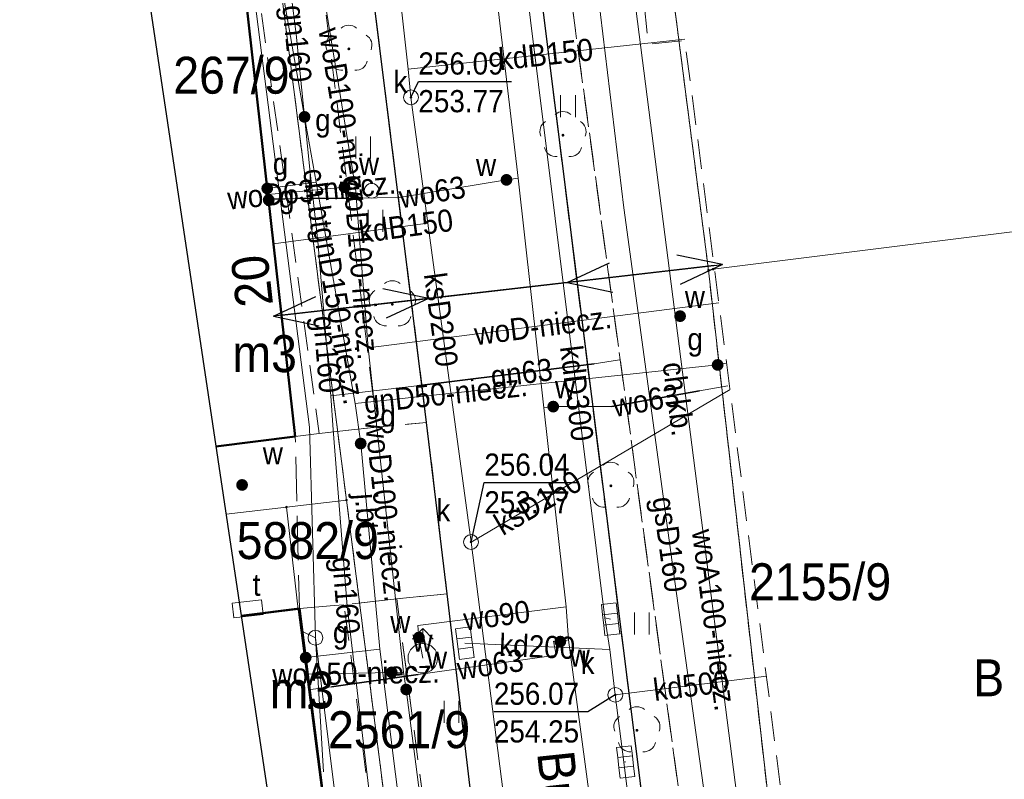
# Model space of a CAD drawing. Header units: metres. Extents: x 6555689 to 6555902, y 5574084 to 5574207.
# Tile 3 of 6: x 6555764 to 6555797, y 5574128 to 5574154. Entities that reach past the tile are written whole.
import ezdxf
from ezdxf.enums import TextEntityAlignment as Align

# ---------------------------------------------------------------- set-up
doc = ezdxf.new("R2010")
doc.units = ezdxf.units.M
for name, pattern in [('1.0_0.5', [1.5, 1, -0.5]), ('1.5_0.5', [2, 1.5, -0.5]), ('219-500', [0]), ('EGBU01', [1, 0.5, -0.5]), ('suep_nn_500', [0])]:
    doc.linetypes.add(name, pattern=pattern)
doc.layers.get('0').update_dxf_attribs({"color": 2, "linetype": 'CONTINUOUS', "lineweight": 5})
for name, color, linetype in [('203-punkt graniczny', 7, 'CONTINUOUS'), ('210-oznaczenie konturu użytku gruntowego', 7, 'CONTINUOUS'), ('211-numer działki ewidencyjnej', 7, 'CONTINUOUS'), ('218-kontur użytku gruntowego', 7, 'CONTINUOUS'), ('219-działka ewidencyjna', 7, 'CONTINUOUS'), ('312-budynek ewidencyjny', 7, 'CONTINUOUS'), ('312-oznaczenie budynku ewidencyjnego-Atr117', 7, 'CONTINUOUS'), ('994-Nazwa ulicy', 7, 'CONTINUOUS'), ('Adres nieruchomości (na budynku)', 7, 'CONTINUOUS'), ('chodnik', 7, 'CONTINUOUS'), ('chodnik-Atr17', 7, 'CONTINUOUS'), ('drzewo liściaste', 7, 'CONTINUOUS'), ('gazowe urządzenie techniczne', 7, 'CONTINUOUS'), ('gazowe urządzenie techniczne-Atr17', 7, 'CONTINUOUS'), ('hydrant', 7, 'CONTINUOUS'), ('jezdnia', 7, 'CONTINUOUS'), ('jezdnia-Atr17', 7, 'CONTINUOUS'), ('komora podziemna', 7, 'CONTINUOUS'), ('kratka ściekowa', 7, 'CONTINUOUS'), ('krawężnik', 7, 'CONTINUOUS'), ('obudowa ochronna przewodu', 7, 'CONTINUOUS'), ('przewód elektroenergetyczny niskiego napięcia', 7, 'CONTINUOUS'), ('przewód gazowy', 7, 'CONTINUOUS'), ('przewód gazowy-Atr1', 7, 'CONTINUOUS'), ('przewód kanalizacyjny', 7, 'CONTINUOUS'), ('przewód kanalizacyjny-Atr1', 7, 'CONTINUOUS'), ('przewód telekomunikacyjny podziemny', 7, 'CONTINUOUS'), ('przewód telekomunikacyjny podziemny-Atr1', 7, 'CONTINUOUS'), ('przewód wodociągowy', 7, 'CONTINUOUS'), ('przewód wodociągowy-Atr1', 7, 'CONTINUOUS'), ('rzędna', 7, 'CONTINUOUS'), ('rzędna-Atr2', 7, 'CONTINUOUS'), ('rzędna-Atr3', 7, 'CONTINUOUS'), ('studnia kanalizacyjna', 7, 'CONTINUOUS'), ('studnia kanalizacyjna-Atr17', 7, 'CONTINUOUS'), ('szafa telekomunikacyjna lub kontener', 7, 'CONTINUOUS'), ('szafa telekomunikacyjna lub kontener-Atr17', 7, 'CONTINUOUS'), ('trawnik', 7, 'CONTINUOUS'), ('Zakres', 7, 'CONTINUOUS'), ('zasuwa lub zawór', 7, 'CONTINUOUS'), ('zasuwa lub zawór-Atr17', 7, 'CONTINUOUS')]:
    doc.layers.add(name, color=color, linetype=linetype)
doc.layers.add('SUW', color=5, linetype='CONTINUOUS', lineweight=18)
doc.styles.add('EGBB01', font='Arial.ttf', dxfattribs={"width": 0.9, "height": 1.25})
doc.styles.add('EGBD03', font='Arial.ttf', dxfattribs={"width": 0.9, "height": 1.25})
doc.styles.add('EGBU01', font='Arial.ttf', dxfattribs={"width": 0.9, "height": 1.25})
doc.styles.add('KOMUNIKACJA', font='Arial.ttf', dxfattribs={"width": 0.9, "height": 0.75})
doc.styles.add('KTUL01', font='Arial.ttf', dxfattribs={"width": 0.9, "height": 1.25})
doc.styles.add('NR_ADRESOWY', font='Arial.ttf', dxfattribs={"width": 0.9, "height": 1.25})
doc.styles.add('SUPX', font='Arial.ttf', dxfattribs={"width": 0.9, "height": 0.75})

# ---------------------------------------------------------------- blocks, each defined once
blk = doc.blocks.new('203')
at = {"linetype": 'Continuous', "lineweight": 0}
h = blk.add_hatch(color=0, dxfattribs=at)
edge = h.paths.add_edge_path()
edge.add_arc((0, 0), 0.045, 0, 360)
blk = doc.blocks.new('SUEP1')
at = {"color": 0, "linetype": 'Continuous'}
for p, q in [((5, 0), (3.5, 0.5)), ((15, 0), (13.5, 0.5)), ((0, 0), (5, 0)), ((5, 0), (3.5, -0.5)), ((5, 0), (15, 0)), ((15, 0), (13.5, -0.5))]:
    blk.add_line(p, q, dxfattribs=at)
blk = doc.blocks.new('US15')
at = {"color": 0, "linetype": 'Continuous', "lineweight": 13}
blk.add_circle((0, 0), 0.25, dxfattribs=at)
blk = doc.blocks.new('US25')
at = {"linetype": 'Continuous', "lineweight": 0}
h = blk.add_hatch(color=0, dxfattribs=at)
edge = h.paths.add_edge_path()
edge.add_arc((0, 0), 0.2, 0, 360)
blk = doc.blocks.new('US05')
at = {"color": 0, "linetype": 'Continuous', "lineweight": 13}
for p, q in [((-0.525, -0.25), (-0.525, 0.25)), ((-0.525, 0.25), (-0.175, 0.25)), ((-0.175, -0.25), (-0.175, 0.25)), ((-0.175, 0.25), (0.175, 0.25)), ((0.175, -0.25), (0.175, 0.25)), ((0.175, 0.25), (0.525, 0.25)), ((0.525, -0.25), (0.525, 0.25)), ((-0.525, -0.25), (-0.175, -0.25)), ((-0.175, -0.25), (0.175, -0.25)), ((0.175, -0.25), (0.525, -0.25))]:
    blk.add_line(p, q, dxfattribs=at)
blk = doc.blocks.new('PW01')
at = {"linetype": 'Continuous', "lineweight": 13}
h = blk.add_hatch(color=0, dxfattribs=at)
edge = h.paths.add_edge_path()
edge.add_arc((0, 0), 0.045, 0, 360)
blk = doc.blocks.new('TU04')
at = {"color": 0, "linetype": 'Continuous', "lineweight": 13}
for p, q in [((0, 0), (0, 0.75)), ((0.5, 0), (0.5, 0.75))]:
    blk.add_line(p, q, dxfattribs=at)
blk = doc.blocks.new('OP021')
at = {"linetype": 'Continuous', "lineweight": 13}
h = blk.add_hatch(color=0, dxfattribs=at)
edge = h.paths.add_edge_path()
edge.add_arc((0, 0), 0.05, 0, 360)
at = {"color": 0, "linetype": 'Continuous', "lineweight": 13}
for centre, start, end in [((0, 0.4), 49.272, 130.728), ((-0.38, 0.124), 121.308, 202.548), ((0.38, 0.124), 337.452, 58.692), ((-0.235, -0.324), 193.221, 274.871), ((0.235, -0.324), 265.129, 346.779)]:
    blk.add_arc(centre, 0.4, start, end, dxfattribs=at)
blk = doc.blocks.new('US20')
at = {"color": 0, "linetype": 'Continuous', "lineweight": 13}
for p, q in [((-0.5, -0.25), (-0.5, 0.25)), ((-0.5, 0.25), (0.5, 0.25)), ((0.5, -0.25), (0.5, 0.25)), ((-0.5, -0.25), (0.5, -0.25))]:
    blk.add_line(p, q, dxfattribs=at)
blk = doc.blocks.new('SUWH')
at = {"layer": 'SUW', "color": 0, "lineweight": 18}
for p in [(-0.707, 1.293), (0, 1), (0.707, 1.293)]:
    blk.add_line(p, (0, 2), dxfattribs=at)
blk.add_circle((0, 0), 1, dxfattribs=at)

msp = doc.modelspace()

# ---------------------------------------------------------------- linework, layer by layer
at = {"layer": '218-kontur użytku gruntowego', "color": 96, "linetype": 'EGBU01', "lineweight": 18, "flags": 128}
for points in [[(6555787.18, 5574145.14), (6555784.63, 5574164.94)], [(6555784.63, 5574164.94), (6555787.18, 5574145.14)], [(6555774.94, 5574137.36), (6555772.65, 5574155.21)], [(6555772.65, 5574155.21), (6555774.94, 5574137.36)], [(6555789.43, 5574125.21), (6555787.18, 5574145.14)], [(6555787.18, 5574145.14), (6555789.43, 5574125.21)], [(6555777.45, 5574117.59), (6555774.94, 5574137.36)], [(6555774.94, 5574137.36), (6555777.45, 5574117.59)]]:
    msp.add_lwpolyline(points, dxfattribs=at)
at = {"layer": '219-działka ewidencyjna', "color": 7, "linetype": '219-500', "lineweight": 18, "flags": 128}
for points in [[(6555784.63, 5574164.94), (6555787.18, 5574145.14)], [(6555774.94, 5574137.36), (6555772.65, 5574155.21)], [(6555823.88, 5574149.74), (6555787.34, 5574145.17)], [(6555787.34, 5574145.17), (6555787.18, 5574145.14)], [(6555789.43, 5574125.21), (6555787.18, 5574145.14)], [(6555772.91, 5574137.12), (6555774.94, 5574137.36)], [(6555774.94, 5574137.36), (6555777.45, 5574117.59)], [(6555772.91, 5574137.12), (6555773.31, 5574133.66)], [(6555775.41, 5574117.33), (6555773.31, 5574133.66)]]:
    msp.add_lwpolyline(points, dxfattribs=at)
at = {"layer": '219-działka ewidencyjna', "color": 7, "linetype": '219-500', "lineweight": 18}
for points in [[(6555772.91, 5574137.12), (6555770.867, 5574136.882)], [(6555771.385, 5574133.42), (6555773.31, 5574133.66)]]:
    msp.add_lwpolyline(points, dxfattribs=at)
at = {"layer": '312-budynek ewidencyjny', "color": 7, "linetype": 'Continuous', "lineweight": 50, "flags": 128}
for points in [[(6555771.46, 5574155.03), (6555773.21, 5574139.51)], [(6555773.35, 5574133.69), (6555775.41, 5574117.33)]]:
    msp.add_lwpolyline(points, dxfattribs=at)
at = {"layer": '312-budynek ewidencyjny', "color": 7, "linetype": 'Continuous', "lineweight": 50}
for points in [[(6555773.21, 5574139.51), (6555770.525, 5574139.17)], [(6555771.381, 5574133.442), (6555773.35, 5574133.69)]]:
    msp.add_lwpolyline(points, dxfattribs=at)
at = {"layer": 'chodnik', "color": 7, "linetype": '1.0_0.5', "lineweight": 18, "flags": 128}
for points in [[(6555787.28, 5574118.87), (6555790.74, 5574119.29), (6555789.92, 5574125.27), (6555787.37, 5574145.29), (6555786.38, 5574152.91), (6555785.15, 5574152.78), (6555784.95, 5574154.7), (6555786.13, 5574154.84), (6555785.11, 5574162.69), (6555781.49, 5574162.04), (6555786.44, 5574125.57)], [(6555774.02, 5574139.61), (6555775.97, 5574139.83), (6555774.07, 5574155.25), (6555771.89, 5574155.12)], [(6555778.3, 5574106.94), (6555780.69, 5574103.22), (6555776.64, 5574134.02), (6555774.86, 5574133.82), (6555778.14, 5574108.53)]]:
    msp.add_lwpolyline(points, close=True, dxfattribs=at)
at = {"layer": 'jezdnia', "color": 7, "linetype": '1.5_0.5', "lineweight": 18}
for points in [[(6555772.026, 5574184.519), (6555773.09, 5574176.06), (6555773.48, 5574172.98), (6555775.39, 5574157.99), (6555775.75, 5574155.18), (6555777.65, 5574139.98), (6555778.34, 5574134.19), (6555779.4, 5574125.25), (6555782.35, 5574103.53), (6555782.68, 5574101.06), (6555782.6, 5574099.89), (6555782.51, 5574099.28), (6555782.48, 5574099.06), (6555782.29, 5574098.27), (6555781.88, 5574097.58), (6555781.35, 5574097.21), (6555780.52, 5574096.75), (6555779.15, 5574096.45), (6555780.188, 5574094.288)], [(6555785.98, 5574118.71), (6555784.85, 5574127.96), (6555783.22, 5574140.86), (6555780.58, 5574161.92)]]:
    msp.add_lwpolyline(points, dxfattribs=at)
at = {"layer": 'jezdnia', "color": 7, "linetype": '1.5_0.5', "lineweight": 18, "flags": 128}
msp.add_lwpolyline([(6555773.35, 5574133.69), (6555774.52, 5574133.79), (6555774.86, 5574133.82), (6555776.64, 5574134.02), (6555778.34, 5574134.19), (6555777.65, 5574139.98), (6555775.97, 5574139.83), (6555774.02, 5574139.61), (6555773.21, 5574139.51)], close=True, dxfattribs=at)
at = {"layer": 'krawężnik', "color": 7, "linetype": 'Continuous', "lineweight": 25}
for points in [[(6555777.613, 5574185.191), (6555778.05, 5574181.72), (6555780.13, 5574165.01), (6555780.19, 5574164.62), (6555780.58, 5574161.92), (6555783.22, 5574140.86), (6555784.85, 5574127.96)], [(6555779.15, 5574096.45), (6555780.52, 5574096.75), (6555781.35, 5574097.21), (6555781.88, 5574097.58), (6555782.29, 5574098.27), (6555782.48, 5574099.06), (6555782.51, 5574099.28), (6555782.6, 5574099.89), (6555782.68, 5574101.06), (6555782.35, 5574103.53), (6555779.4, 5574125.25), (6555778.34, 5574134.19), (6555777.65, 5574139.98), (6555775.75, 5574155.18), (6555775.39, 5574157.99), (6555773.48, 5574172.98), (6555773.09, 5574176.06), (6555772.026, 5574184.519)]]:
    msp.add_lwpolyline(points, dxfattribs=at)
at = {"layer": 'krawężnik', "color": 7, "linetype": 'Continuous', "lineweight": 25, "flags": 128}
msp.add_lwpolyline([(6555784.85, 5574127.96), (6555785.98, 5574118.71)], dxfattribs=at)
at = {"layer": 'obudowa ochronna przewodu', "color": 5, "linetype": 'Continuous', "lineweight": 35, "flags": 128}
for points in [[(6555773.21, 5574147.56), (6555775.23, 5574147.57)], [(6555786.88, 5574141.05), (6555783.91, 5574140.52)], [(6555774.43, 5574131.04), (6555777.36, 5574131.46)]]:
    msp.add_lwpolyline(points, dxfattribs=at)
at = {"layer": 'obudowa ochronna przewodu', "color": 52, "linetype": 'Continuous', "lineweight": 35, "flags": 128}
msp.add_lwpolyline([(6555777.32, 5574141.22), (6555783.32, 5574141.97)], dxfattribs=at)
at = {"layer": 'przewód elektroenergetyczny niskiego napięcia', "color": 1, "linetype": 'suep_nn_500', "lineweight": 18, "flags": 128}
msp.add_lwpolyline([(6555787.37, 5574145.29), (6555772.75, 5574143.61)], dxfattribs=at)
at = {"layer": 'przewód gazowy', "color": 52, "linetype": 'Continuous', "lineweight": 18}
msp.add_lwpolyline([(6555779.929, 5574185.47), (6555780.13, 5574183.66), (6555780.46, 5574180.61), (6555781.95, 5574166.87), (6555784.32, 5574147.24), (6555785.99, 5574135.01), (6555787.72, 5574122.53)], dxfattribs=at)
at = {"layer": 'przewód gazowy', "color": 52, "linetype": 'Continuous', "lineweight": 18, "flags": 128}
for points in [[(6555775.23, 5574140.63), (6555773.91, 5574148.11), (6555773.52, 5574150.32), (6555772.66, 5574155.25), (6555772.61, 5574155.64)], [(6555773.71, 5574148.44), (6555773.24, 5574153.12), (6555773.07, 5574154.46)], [(6555773.71, 5574148.44), (6555773.71, 5574147.58), (6555772.64, 5574147.53), (6555772.31, 5574147.51)], [(6555774.41, 5574140.88), (6555773.97, 5574146.1), (6555773.71, 5574148.44)], [(6555773.91, 5574148.11), (6555772.26, 5574147.9)], [(6555774.41, 5574140.88), (6555777.32, 5574141.22), (6555783.32, 5574141.97), (6555784.17, 5574142.1)], [(6555787.79, 5574141.99), (6555787.49, 5574141.93), (6555775.23, 5574140.63)], [(6555775.72, 5574127.4), (6555774.96, 5574133.77), (6555774.49, 5574139.74), (6555774.41, 5574140.88)], [(6555775.23, 5574140.63), (6555775.42, 5574139.27), (6555776.07, 5574132.32)], [(6555776.07, 5574132.32), (6555773.56, 5574132.03)], [(6555776.07, 5574132.32), (6555778.7, 5574111.26)]]:
    msp.add_lwpolyline(points, dxfattribs=at)
at = {"layer": 'przewód kanalizacyjny', "color": 34, "linetype": 'Continuous', "lineweight": 18}
for points in [[(6555787.65, 5574101.76), (6555784.32, 5574128.49), (6555784.03, 5574130.77), (6555783.84, 5574132.3), (6555783.67, 5574133.38), (6555777.238, 5574185.146)], [(6555773.422, 5574184.687), (6555773.64, 5574182.69), (6555773.71, 5574182.09), (6555775.74, 5574163.53), (6555777.02, 5574151.93), (6555777.12, 5574150.98), (6555777.69, 5574146.73), (6555779.15, 5574135.94), (6555780.36, 5574126.51), (6555784.47, 5574094.38)]]:
    msp.add_lwpolyline(points, dxfattribs=at)
at = {"layer": 'przewód kanalizacyjny', "color": 34, "linetype": 'Continuous', "lineweight": 18, "flags": 128}
for points in [[(6555777.02, 5574151.93), (6555786.38, 5574152.95)], [(6555777.69, 5574146.73), (6555772.47, 5574146.03)], [(6555787.91, 5574141.1), (6555779.15, 5574135.94)], [(6555783.67, 5574133.38), (6555783.87, 5574133.33)], [(6555778.94, 5574132.52), (6555783.84, 5574132.3)], [(6555784.03, 5574130.77), (6555789.14, 5574131.4)], [(6555784.38, 5574128.5), (6555784.32, 5574128.49)]]:
    msp.add_lwpolyline(points, dxfattribs=at)
at = {"layer": 'przewód telekomunikacyjny podziemny', "color": 30, "linetype": 'Continuous', "lineweight": 18, "flags": 128}
for points in [[(6555776.2, 5574114.15), (6555773.89, 5574132.7), (6555773.69, 5574139.83), (6555771.79, 5574154.7), (6555770.49, 5574165.4), (6555768.5, 5574180.93)], [(6555773.89, 5574132.7), (6555773.45, 5574132.91)], [(6555773.89, 5574132.7), (6555774.16, 5574128.17)]]:
    msp.add_lwpolyline(points, dxfattribs=at)
at = {"layer": 'przewód wodociągowy', "color": 5, "linetype": 'Continuous', "lineweight": 18}
msp.add_lwpolyline([(6555790.38, 5574099.43), (6555790.27, 5574099.83), (6555789.96, 5574100.98), (6555788.12, 5574102.41), (6555786.44, 5574103.75), (6555785.43, 5574110.41), (6555785.38, 5574110.76), (6555782.45, 5574132.63), (6555782.37, 5574133.75), (6555781.61, 5574140.48), (6555780.74, 5574148.25), (6555778.89, 5574163.99), (6555775.92, 5574184.92), (6555775.914, 5574184.987)], dxfattribs=at)
at = {"layer": 'przewód wodociągowy', "color": 5, "linetype": 'Continuous', "lineweight": 18, "flags": 128}
for points in [[(6555790.19, 5574111.38), (6555784.56, 5574155.23)], [(6555774.21, 5574154.23), (6555775.24, 5574147.91)], [(6555780.74, 5574148.25), (6555780.35, 5574148.19), (6555776.72, 5574147.59), (6555775.23, 5574147.57), (6555773.21, 5574147.56), (6555772.35, 5574147.55)], [(6555772.29, 5574147.69), (6555774.87, 5574147.94), (6555775.24, 5574147.91)], [(6555782.26, 5574097.29), (6555782.19, 5574097.87), (6555780.7, 5574100.85), (6555779.69, 5574109.81), (6555779.65, 5574110.12), (6555776.96, 5574130.95), (6555776.87, 5574131.54), (6555775.67, 5574142.51), (6555775.24, 5574147.91)], [(6555775.67, 5574142.51), (6555787.53, 5574144.03)], [(6555781.61, 5574140.48), (6555781.93, 5574140.52), (6555783.91, 5574140.52), (6555786.88, 5574141.05), (6555787.83, 5574141.22)], [(6555782.37, 5574133.75), (6555777.35, 5574133.12), (6555777.39, 5574132.71), (6555777.52, 5574132.01)], [(6555782.45, 5574132.63), (6555782.17, 5574132.57), (6555781.94, 5574132.59), (6555782.03, 5574132.11), (6555777.36, 5574131.46), (6555774.43, 5574131.04), (6555773.72, 5574130.95)], [(6555773.63, 5574131.47), (6555776.47, 5574131.53), (6555776.87, 5574131.54)]]:
    msp.add_lwpolyline(points, dxfattribs=at)
at = {"layer": 'rzędna-Atr2', "color": 36, "flags": 128}
for points in [[(6555777.12, 5574150.98), (6555777.37, 5574151.52), (6555780.521, 5574151.52)], [(6555779.15, 5574135.94), (6555779.6, 5574137.95), (6555782.751, 5574137.95)], [(6555784.03, 5574130.77), (6555783.1, 5574130.2), (6555779.922, 5574130.2)]]:
    msp.add_lwpolyline(points, dxfattribs=at)
at = {"layer": 'trawnik', "color": 7, "linetype": '1.0_0.5', "lineweight": 18, "flags": 128}
for points in [[(6555785.98, 5574118.71), (6555787.28, 5574118.87), (6555786.44, 5574125.57), (6555781.49, 5574162.04), (6555780.58, 5574161.92), (6555783.22, 5574140.86), (6555784.85, 5574127.96)], [(6555774.07, 5574155.25), (6555775.97, 5574139.83), (6555777.65, 5574139.98), (6555775.75, 5574155.18)], [(6555776.64, 5574134.02), (6555780.69, 5574103.22), (6555782.35, 5574103.53), (6555779.4, 5574125.25), (6555778.34, 5574134.19)]]:
    msp.add_lwpolyline(points, close=True, dxfattribs=at)

# ---------------------------------------------------------------- block references
at = {"layer": '203-punkt graniczny', "color": 7, "linetype": 'Continuous', "lineweight": 18}
for p in [(6555787.18, 5574145.14), (6555787.34, 5574145.17), (6555774.94, 5574137.36), (6555772.91, 5574137.12), (6555773.31, 5574133.66)]:
    msp.add_blockref('203', p, dxfattribs=at)
at = {"layer": 'drzewo liściaste', "color": 94, "linetype": 'Continuous', "lineweight": 18}
for p in [(6555775.02, 5574152.62), (6555782.26, 5574149.7), (6555776.49, 5574143.98), (6555783.88, 5574137.84), (6555784.76, 5574129.57)]:
    msp.add_blockref('OP021', p, dxfattribs=at)
at = {"layer": 'gazowe urządzenie techniczne', "color": 52, "linetype": 'Continuous', "lineweight": 18}
msp.add_blockref('US25', (6555773.52, 5574150.32), dxfattribs=at)
at = {"layer": 'komora podziemna', "color": 7, "linetype": 'Continuous', "lineweight": 18}
for p, rotation in [((6555775.79, 5574147.82), 95.998), ((6555773.89, 5574132.7), 276.549)]:
    msp.add_blockref('US15', p, dxfattribs=dict(at, rotation=rotation))
at = {"layer": 'kratka ściekowa', "color": 36, "linetype": 'Continuous', "lineweight": 18}
for p, rotation in [((6555783.87, 5574133.33), 276.4519999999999), ((6555778.94, 5574132.52), 277.483), ((6555784.38, 5574128.5), 276.338)]:
    msp.add_blockref('US05', p, dxfattribs=dict(at, rotation=rotation))
at = {"layer": 'przewód elektroenergetyczny niskiego napięcia', "color": 1, "linetype": 'Continuous', "lineweight": 18}
for p, rotation in [((6555787.37, 5574145.29), 186.555), ((6555772.75, 5574143.61), 6.555)]:
    msp.add_blockref('SUEP1', p, dxfattribs=dict(at, rotation=rotation))
at = {"layer": 'rzędna', "color": 36, "linetype": 'Continuous', "lineweight": 18}
for p in [(6555777.12, 5574150.98), (6555779.15, 5574135.94), (6555784.03, 5574130.77)]:
    msp.add_blockref('PW01', p, dxfattribs=at)
at = {"layer": 'studnia kanalizacyjna', "color": 36, "linetype": 'Continuous', "lineweight": 18}
for p in [(6555777.12, 5574150.98), (6555779.15, 5574135.94), (6555784.03, 5574130.77)]:
    msp.add_blockref('US15', p, dxfattribs=at)
at = {"layer": 'szafa telekomunikacyjna lub kontener', "color": 30, "linetype": 'Continuous', "lineweight": 18, "rotation": 5.982}
msp.add_blockref('US20', (6555771.6, 5574133.68), dxfattribs=at)
at = {"layer": 'trawnik', "color": 7, "linetype": 'Continuous', "lineweight": 18}
for p in [(6555782.179, 5574150.309), (6555775.252, 5574148.911), (6555775.669, 5574146.429), (6555784.679, 5574132.809), (6555778.239, 5574129.819)]:
    msp.add_blockref('TU04', p, dxfattribs=at)
at = {"layer": 'zasuwa lub zawór', "color": 5, "linetype": 'Continuous', "lineweight": 18}
for p in [(6555780.35, 5574148.19), (6555774.87, 5574147.94), (6555786.22, 5574143.58), (6555781.93, 5574140.52), (6555771.41, 5574137.87), (6555777.39, 5574132.71), (6555782.17, 5574132.57), (6555776.47, 5574131.53), (6555776.96, 5574130.95)]:
    msp.add_blockref('US25', p, dxfattribs=at)
at = {"layer": 'zasuwa lub zawór', "color": 52, "linetype": 'Continuous', "lineweight": 18}
for p in [(6555772.26, 5574147.9), (6555772.31, 5574147.51), (6555787.49, 5574141.93), (6555775.42, 5574139.27), (6555773.56, 5574132.03)]:
    msp.add_blockref('US25', p, dxfattribs=at)

# ---------------------------------------------------------------- texts
at = {"layer": '210-oznaczenie konturu użytku gruntowego', "color": 96, "linetype": 'Continuous', "lineweight": 18, "style": 'EGBU01', "width": 0.9}
msp.add_text('B', height=1.25, dxfattribs=at).set_placement((6555796.131, 5574130.721))
at = {"layer": '211-numer działki ewidencyjnej', "color": 7, "linetype": 'Continuous', "lineweight": 18, "style": 'EGBD03', "width": 0.9}
for s, p in [('267/9', (6555771.048, 5574151.105)), ('5882/9', (6555773.63, 5574135.363)), ('2561/9', (6555776.717, 5574128.966))]:
    msp.add_text(s, height=1.25, dxfattribs=at).set_placement(p, align=Align.CENTER)
msp.add_text('2155/9', height=1.25, dxfattribs=at).set_placement((6555788.55, 5574135.22), align=Align.TOP_LEFT)
at = {"layer": '312-oznaczenie budynku ewidencyjnego-Atr117', "color": 7, "style": 'EGBB01', "width": 0.9}
for p in [(6555771.081, 5574141.687), (6555772.342, 5574130.31)]:
    msp.add_text('m3', height=1.25, dxfattribs=at).set_placement(p)
at = {"layer": '994-Nazwa ulicy', "color": 7, "linetype": 'Continuous', "lineweight": 25, "style": 'KTUL01', "width": 0.9}
msp.add_text('Buchenwaldczyków', height=1.25, rotation=276.023, dxfattribs=at).set_placement((6555781.385, 5574128.804))
at = {"layer": 'Adres nieruchomości (na budynku)', "color": 7, "linetype": 'Continuous', "lineweight": 25, "style": 'NR_ADRESOWY', "width": 0.9}
msp.add_text('20', height=1.25, rotation=96.429, dxfattribs=at).set_placement((6555772.46, 5574143.97))
at = {"layer": 'chodnik-Atr17', "color": 7, "style": 'KOMUNIKACJA', "width": 0.9}
for s, rotation, p in [('ch.bt.', 277.42, (6555773.99, 5574147.43)), ('ch.kb.', 277.495, (6555786.16, 5574140.78))]:
    msp.add_text(s, height=0.75, rotation=rotation, dxfattribs=at).set_placement(p, align=Align.MIDDLE_CENTER)
at = {"layer": 'gazowe urządzenie techniczne-Atr17', "color": 52, "style": 'SUPX', "width": 0.9}
msp.add_text('g', height=0.75, dxfattribs=at).set_placement((6555773.88, 5574149.84))
at = {"layer": 'jezdnia-Atr17', "color": 7, "style": 'KOMUNIKACJA', "width": 0.9}
msp.add_text('j.bt.', height=0.75, rotation=274.12, dxfattribs=at).set_placement((6555775.65, 5574136.83), align=Align.MIDDLE_CENTER)
at = {"layer": 'przewód gazowy-Atr1', "color": 52, "style": 'SUPX', "width": 0.9}
for s, rotation, p in [('gn160', 275.73, (6555773.27, 5574152.8)), ('gnD150-niecz.', 279.987, (6555774.7, 5574143.6)), ('gn160', 274.819, (6555774.29, 5574142.29)), ('gn63', 7.127, (6555780.86, 5574141.66)), ('gnD50-niecz.', 6.17, (6555778.29, 5574140.96)), ('gsD160', 277.776, (6555785.87, 5574135.86)), ('gn160', 274.498, (6555774.93, 5574134.13))]:
    msp.add_text(s, height=0.75, rotation=rotation, dxfattribs=at).set_placement(p, align=Align.MIDDLE_CENTER)
at = {"layer": 'przewód kanalizacyjny-Atr1', "color": 36, "style": 'SUPX', "width": 0.9}
for s, rotation, p in [('kdB150', 6.244, (6555781.68, 5574152.44)), ('kdB150', 7.678, (6555776.95, 5574146.63)), ('ksD200', 277.69, (6555778.14, 5574143.46)), ('kdD300', 277.081, (6555782.73, 5574140.97)), ('ksD150', 30.51, (6555781.41, 5574137.27)), ('kd200', 357.427, (6555781.39, 5574132.41)), ('kd500', 7.029, (6555786.59, 5574131.09))]:
    msp.add_text(s, height=0.75, rotation=rotation, dxfattribs=at).set_placement(p, align=Align.MIDDLE_CENTER)
at = {"layer": 'przewód telekomunikacyjny podziemny-Atr1', "color": 30, "style": 'SUPX', "width": 0.9}
msp.add_text('t', height=0.75, rotation=273.41, dxfattribs=at).set_placement((6555774.03, 5574130.44), align=Align.MIDDLE_CENTER)
at = {"layer": 'przewód wodociągowy-Atr1', "color": 5, "style": 'SUPX', "width": 0.9}
for s, rotation, p in [('woD100-niecz.', 279.242, (6555774.86, 5574150.25)), ('woD63-niecz.', 5.534, (6555773.76, 5574147.83)), ('woD100-niecz.', 274.573, (6555775.45, 5574145.21)), ('wo63', 9.367, (6555777.84, 5574147.78)), ('woD-niecz.', 7.288, (6555781.58, 5574143.26)), ('wo63', 10.051, (6555785.06, 5574140.73)), ('woD100-niecz.', 276.25, (6555776.27, 5574137.02)), ('woA100-niecz.', 277.316, (6555787.38, 5574133.3)), ('wo90', 7.164, (6555780.02, 5574133.46)), ('wo63', 7.966, (6555779.8, 5574131.8)), ('woA50-niecz.', 1.232, (6555775.26, 5574131.5))]:
    msp.add_text(s, height=0.75, rotation=rotation, dxfattribs=at).set_placement(p, align=Align.MIDDLE_CENTER)
at = {"layer": 'rzędna-Atr2', "color": 36, "style": 'SUPX', "width": 0.9}
for s, p in [('256.09', (6555777.37, 5574151.527)), ('256.04', (6555779.6, 5574137.958)), ('256.07', (6555779.922, 5574130.208))]:
    msp.add_text(s, height=0.75, dxfattribs=at).set_placement(p, align=Align.BOTTOM_LEFT)
at = {"layer": 'rzędna-Atr3', "color": 36, "style": 'SUPX', "width": 0.9}
for s, p in [('253.77', (6555777.37, 5574150.252)), ('253.77', (6555779.6, 5574136.683)), ('254.25', (6555779.922, 5574128.933))]:
    msp.add_text(s, height=0.75, dxfattribs=at).set_placement(p, align=Align.BOTTOM_LEFT)
at = {"layer": 'studnia kanalizacyjna-Atr17', "color": 36, "style": 'SUPX', "width": 0.9}
for p in [(6555777, 5574151.13), (6555778.45, 5574136.64), (6555783.33, 5574131.47)]:
    msp.add_text('k', height=0.75, dxfattribs=at).set_placement(p, align=Align.RIGHT)
at = {"layer": 'szafa telekomunikacyjna lub kontener-Atr17', "color": 30, "style": 'SUPX', "width": 0.9}
msp.add_text('t', height=0.75, dxfattribs=at).set_placement((6555771.77, 5574134.12))
at = {"layer": 'zasuwa lub zawór-Atr17', "color": 52, "style": 'SUPX', "width": 0.9}
for p in [(6555772.45, 5574148.36), (6555772.66, 5574147.25), (6555776.08, 5574139.84), (6555774.48, 5574132.52)]:
    msp.add_text('g', height=0.75, dxfattribs=at).set_placement(p)
at = {"layer": 'zasuwa lub zawór-Atr17', "color": 5, "style": 'SUPX', "width": 0.9}
for p in [(6555775.36, 5574148.36), (6555786.38, 5574143.86), (6555772.11, 5574138.57), (6555777.17, 5574132.23), (6555777.66, 5574131.65)]:
    msp.add_text('w', height=0.75, dxfattribs=at).set_placement(p)
for p in [(6555779.66, 5574148.69), (6555782.33, 5574141.18), (6555776.76, 5574133.24), (6555782.83, 5574132.1)]:
    msp.add_text('w', height=0.75, dxfattribs=at).set_placement(p, align=Align.MIDDLE_CENTER)
at = {"layer": 'zasuwa lub zawór-Atr17', "color": 52, "style": 'SUPX', "width": 0.9}
msp.add_text('g', height=0.75, dxfattribs=at).set_placement((6555786.99, 5574142.43), align=Align.RIGHT)

# ---------------------------------------------------------------- next in the draw order: block references
at = {"layer": 'hydrant', "color": 5, "linetype": 'Continuous', "lineweight": 18, "xscale": 0.5, "yscale": 0.5}
msp.add_blockref('SUWH', (6555777.52, 5574132.01), dxfattribs=at)

# ---------------------------------------------------------------- next in the draw order: linework, layer by layer
at = {"layer": 'Zakres', "color": 6, "lineweight": 30, "flags": 128}
msp.add_lwpolyline([(6555763.89, 5574183.54), (6555777.29, 5574093.93), (6555884.54, 5574107.16), (6555873.78, 5574196.76)], close=True, dxfattribs=at)

doc.saveas('drawing.dxf')
